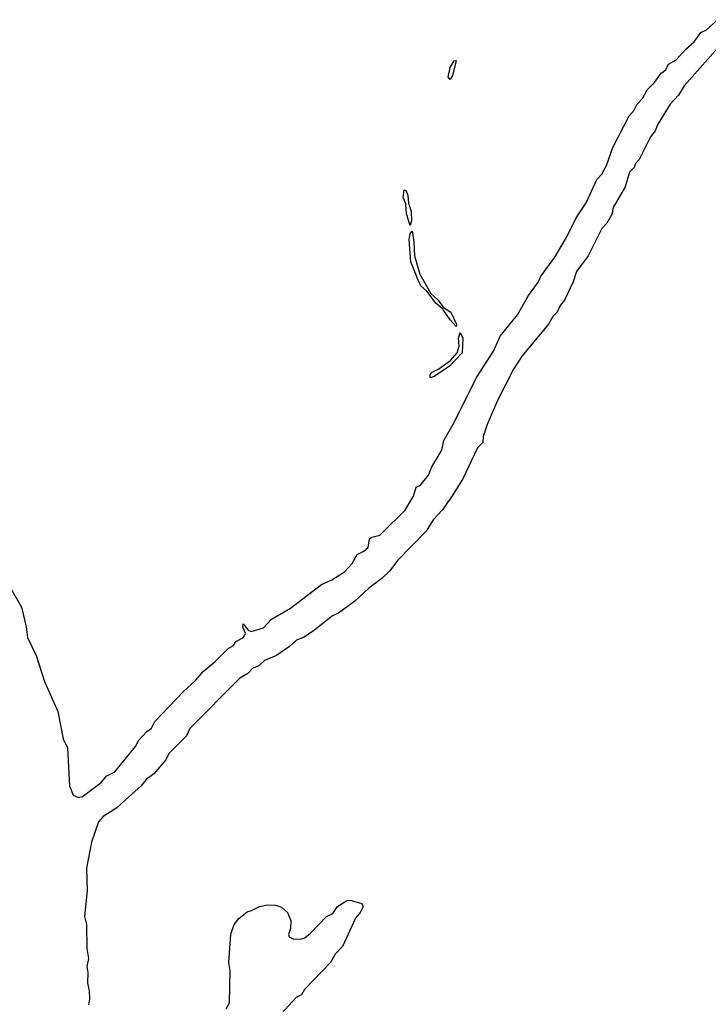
# Model space of a CAD drawing. Extents: x 1678759 to 1859541, y 384609 to 522867.
# Tile 237 of 256: x 1727182 to 1730609, y 489647 to 494551. Entities that reach past the tile are written whole.
import ezdxf

# ---------------------------------------------------------------- set-up
doc = ezdxf.new("R2010")
doc.units = 0

msp = doc.modelspace()

# ---------------------------------------------------------------- linework, layer by layer
at = {"layer": '0CON20XD'}
for points in [[(1727139.1, 491715), (1727191.2, 491625), (1727215, 491526.7), (1727220.3, 491475), (1727264.5, 491385), (1727306.2, 491255), (1727372.5, 491105), (1727399.1, 490969.1), (1727419.4, 490925), (1727430, 490735), (1727449, 490689), (1727475, 490677.7), (1727495, 490682.7), (1727587.8, 490752.2), (1727616.5, 490785), (1727655.2, 490804.8), (1727758, 490932), (1727775, 490962.1), (1727815, 491005.8), (1727837.6, 491022.4), (1727855, 491055.3), (1727997.5, 491205), (1728058.9, 491261.1), (1728094.8, 491305.2), (1728155.3, 491354.7), (1728219.9, 491420.1), (1728246, 491435), (1728258, 491455), (1728296.7, 491475), (1728306, 491496), (1728293.1, 491525), (1728295, 491542.5), (1728320, 491510), (1728334.6, 491504.6), (1728395, 491522), (1728435.6, 491565), (1728530.2, 491619.8), (1728685, 491738.2), (1728735, 491760.7), (1728798.3, 491801.7), (1728837.5, 491842.5), (1728862, 491888), (1728895, 491903.8), (1728916.8, 491923.2), (1728922.5, 491965), (1728935.4, 491974.6), (1728975, 491983.2), (1728986.2, 491995), (1729101.5, 492108.5), (1729142.2, 492177.8), (1729155, 492223.3), (1729175, 492231.4), (1729217.5, 492282.5), (1729232.9, 492325), (1729283.1, 492406.9), (1729293.1, 492455), (1729343.9, 492545), (1729455, 492769.5), (1729540.3, 492899.7), (1729574.2, 492975), (1729659, 493081), (1729715, 493177.9), (1729764.2, 493245), (1729775, 493271.2), (1729845, 493368.6), (1729904.1, 493465.9), (1729952.1, 493565), (1730001.2, 493638.8), (1730055, 493754.4), (1730078.7, 493781.3), (1730103.5, 493825), (1730134.1, 493915), (1730215, 494072.5), (1730240, 494100), (1730255, 494130.9), (1730281.5, 494158.5), (1730305, 494202.2), (1730341.5, 494238.5), (1730374.6, 494285), (1730398.2, 494301.8), (1730410.5, 494329.5), (1730449, 494351), (1730497.5, 494405), (1730539.8, 494440.2), (1730572.8, 494487.2), (1730599.9, 494500.1), (1730655, 494551.1)], [(1730672.4, 494427.6), (1730488.8, 494221.2), (1730460.4, 494175), (1730419.5, 494130.5), (1730358.9, 494031.1), (1730345, 493997.1), (1730322.1, 493967.9), (1730265, 493854.4), (1730247.8, 493835), (1730241.1, 493815), (1730217.6, 493792.4), (1730195, 493719.2), (1730135.3, 493615), (1730129.7, 493580.3), (1730105, 493538.1), (1730079.2, 493510.7), (1730012.1, 493375), (1729952.6, 493297.4), (1729936.1, 493245), (1729893.1, 493155), (1729872.4, 493127.6), (1729856.8, 493095), (1729836.3, 493073.7), (1729813.8, 493035), (1729682.7, 492877.3), (1729639.3, 492810.7), (1729560.3, 492655), (1729508, 492535), (1729489.6, 492475), (1729487.8, 492445), (1729460.7, 492419.3), (1729387, 492265), (1729330.5, 492175), (1729285, 492108), (1729240.2, 492059.8), (1729205, 492003.1), (1729061.7, 491858.3), (1729025, 491805.4), (1728985, 491767.5), (1728920.6, 491719.4), (1728850.3, 491655), (1728768.5, 491595), (1728738.6, 491581.4), (1728642.3, 491505), (1728595, 491474.4), (1728559.5, 491460.5), (1728525, 491428.8), (1728460.9, 491385), (1728401, 491359), (1728374.6, 491335), (1728340.5, 491319.5), (1728318.4, 491295), (1728278.6, 491271.4), (1728028.4, 491021.6), (1728011.8, 490985), (1727924.3, 490895.7), (1727910, 490865), (1727850, 490795), (1727812.4, 490767.6), (1727785, 490734.1), (1727727.2, 490682.8), (1727665, 490625.9), (1727598.1, 490581.9), (1727574.1, 490555.9), (1727539, 490455), (1727514.8, 490325.2), (1727518.3, 490215), (1727504.7, 490085), (1727514.7, 490045), (1727517.1, 489925), (1727524.6, 489875.4), (1727516.1, 489835), (1727521.6, 489805), (1727519.2, 489755), (1727528.7, 489715), (1727530.3, 489675), (1727523.9, 489645)], [(1729325, 494253.8), (1729314.5, 494265), (1729325, 494312.5), (1729345, 494346), (1729355, 494347.5), (1729337, 494273), (1729325, 494253.8)], [(1729125, 493526.7), (1729106.5, 493583.5), (1729103.5, 493633.5), (1729091.4, 493665), (1729095, 493703.3), (1729105, 493698.8), (1729114.5, 493675), (1729117.6, 493637.6), (1729130, 493595), (1729131.4, 493548.6), (1729125, 493526.7)], [(1729355, 493023.8), (1729325, 493055.7), (1729288.9, 493108.9), (1729255, 493136.9), (1729208.7, 493198.7), (1729178.9, 493225), (1729167.9, 493245), (1729129.7, 493345), (1729120, 493455), (1729125, 493486.2), (1729135, 493497.5), (1729144.5, 493445), (1729146.5, 493375), (1729174.4, 493284.4), (1729228, 493188), (1729265, 493154.4), (1729289.5, 493119.5), (1729327.5, 493095), (1729356.7, 493035), (1729355, 493023.8)], [(1729225, 492766.7), (1729225.6, 492785), (1729234.5, 492795), (1729268.5, 492811.5), (1729326.6, 492853.4), (1729358.9, 492891.1), (1729369.1, 492925), (1729366.5, 492965), (1729375, 492993.3), (1729387.2, 492965), (1729385, 492891.1), (1729321.5, 492825), (1729245, 492773.4), (1729225, 492766.7)], [(1728210.6, 489625), (1728226.2, 489655), (1728229.1, 489815), (1728223.5, 489855), (1728233.1, 489996.9), (1728250, 490045), (1728273.1, 490075), (1728315, 490107.6), (1728335.9, 490114.1), (1728376.2, 490135), (1728415, 490142.7), (1728455, 490141.2), (1728485, 490131.2), (1728515.4, 490105), (1728531.2, 490065), (1728530.3, 490025), (1728520.4, 489995), (1728523.4, 489983.4), (1728544, 489974), (1728577.9, 489972.1), (1728600.9, 489979.1), (1728628.7, 490001.3), (1728709.1, 490085), (1728740.3, 490099.7), (1728764.4, 490135), (1728811.1, 490165), (1728826.7, 490166.7), (1728885, 490148.8), (1728892.3, 490135), (1728877.2, 490105), (1728853.3, 490076.7), (1728788.2, 489935), (1728752.5, 489897.5), (1728729.3, 489855), (1728599, 489721), (1728585.1, 489694.9), (1728557.9, 489682.1), (1728485, 489602.1)]]:
    msp.add_lwpolyline(points, dxfattribs=at)

doc.saveas('drawing.dxf')
